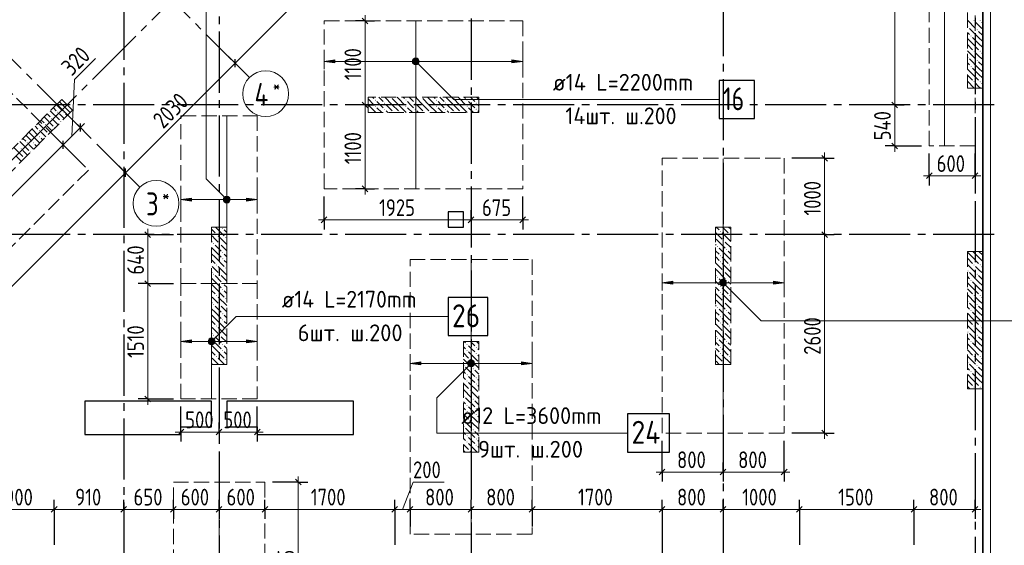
# Model space of a CAD drawing. Header units: millimetres. Extents: x 0 to 43617, y 0 to 59400.
# Tile 14 of 31: x 20462 to 33357, y 13260 to 20147. Entities that reach past the tile are written whole.
import ezdxf

# ---------------------------------------------------------------- set-up
doc = ezdxf.new("R2010")
doc.units = ezdxf.units.MM
doc.linetypes.add('______2', pattern=[270, 200, -70])
doc.linetypes.add('______5', pattern=[1100, 800, -100, 100, -100])
for name, color, linetype, lineweight in [('Standard', 7, 'Continuous', 25), ('ДОП Верх по У', 7, 'Continuous', 25), ('ЖБ Пилон', 180, 'Continuous', 25), ('Оси', 40, '______5', 18), ('Позиционная метка номер позиции', 7, 'Continuous', 13), ('Примечания', 7, 'Continuous', 25)]:
    doc.layers.add(name, color=color, linetype=linetype, lineweight=lineweight)
doc.layers.add('ЖБ Перекрытие верхний уровень', color=7, linetype='Continuous', lineweight=25, true_color=0xe0e0ff)
doc.styles.add('GOST 2.304-81', font='txt')
doc.styles.add('ISOCPEUR', font='txt')

msp = doc.modelspace()

# ---------------------------------------------------------------- hatches: boundary and pattern name
at = {"layer": 'ДОП Верх по У', "linetype": 'Continuous', "lineweight": 13, "transparency": 33554687}
for points in [[(24589, 19580), (24449, 19600), (24589, 19620)], [(22714, 17769), (22574, 17789), (22714, 17809)], [(29014, 16680), (28874, 16700), (29014, 16720)], [(22714, 15912), (22574, 15932), (22714, 15952)], [(25714, 15624), (25574, 15644), (25714, 15664)]]:
    msp.add_hatch(color=7, dxfattribs=at).paths.add_polyline_path(points, flags=16)
for points in [[(25617, 19581), (25617, 19619), (25611, 19600)], [(25617, 19619), (25630, 19568), (25630, 19632)], [(25617, 19619), (25617, 19581), (25630, 19568)], [(25630, 19632), (25649, 19563), (25649, 19638)], [(25630, 19632), (25630, 19568), (25649, 19563)], [(25649, 19638), (25649, 19563), (25668, 19568)], [(25649, 19638), (25668, 19568), (25668, 19632)], [(25668, 19632), (25668, 19568), (25681, 19581)], [(25668, 19632), (25681, 19581), (25681, 19619)], [(25681, 19619), (25681, 19581), (25686, 19600)], [(26909, 19580), (27049, 19600), (26909, 19620)], [(23142, 17770), (23142, 17808), (23136, 17789)], [(23142, 17808), (23155, 17757), (23155, 17821)], [(23142, 17808), (23142, 17770), (23155, 17757)], [(23155, 17821), (23174, 17752), (23174, 17827)], [(23155, 17821), (23155, 17757), (23174, 17752)], [(23174, 17827), (23174, 17752), (23193, 17757)], [(23174, 17827), (23193, 17757), (23193, 17821)], [(23193, 17821), (23193, 17757), (23206, 17770)], [(23193, 17821), (23206, 17770), (23206, 17808)], [(23206, 17808), (23206, 17770), (23211, 17789)], [(23434, 17769), (23574, 17789), (23434, 17809)], [(29642, 16681), (29642, 16719), (29636, 16700)], [(29642, 16719), (29655, 16668), (29655, 16732)], [(29642, 16719), (29642, 16681), (29655, 16668)], [(29655, 16732), (29674, 16663), (29674, 16738)], [(29655, 16732), (29655, 16668), (29674, 16663)], [(29674, 16738), (29674, 16663), (29693, 16668)], [(29674, 16738), (29693, 16668), (29693, 16732)], [(29693, 16732), (29693, 16668), (29706, 16681)], [(29693, 16732), (29706, 16681), (29706, 16719)], [(29706, 16719), (29706, 16681), (29711, 16700)], [(30334, 16680), (30474, 16700), (30334, 16720)], [(22942, 15913), (22942, 15951), (22936, 15932)], [(22942, 15951), (22955, 15900), (22955, 15964)], [(22942, 15951), (22942, 15913), (22955, 15900)], [(22955, 15964), (22974, 15895), (22974, 15970)], [(22955, 15964), (22955, 15900), (22974, 15895)], [(22974, 15970), (22974, 15895), (22993, 15900)], [(22974, 15970), (22993, 15900), (22993, 15964)], [(22993, 15964), (22993, 15900), (23006, 15913)], [(22993, 15964), (23006, 15913), (23006, 15951)], [(23006, 15951), (23006, 15913), (23011, 15932)], [(23434, 15912), (23574, 15932), (23434, 15952)], [(26342, 15625), (26342, 15663), (26336, 15644)], [(26342, 15663), (26355, 15612), (26355, 15676)], [(26342, 15663), (26342, 15625), (26355, 15612)], [(26355, 15676), (26374, 15607), (26374, 15682)], [(26355, 15676), (26355, 15612), (26374, 15607)], [(26374, 15682), (26374, 15607), (26393, 15612)], [(26374, 15682), (26393, 15612), (26393, 15676)], [(26393, 15676), (26393, 15612), (26406, 15625)], [(26393, 15676), (26406, 15625), (26406, 15663)], [(26406, 15663), (26406, 15625), (26411, 15644)], [(27034, 15624), (27174, 15644), (27034, 15664)]]:
    msp.add_hatch(color=7, dxfattribs=at).paths.add_polyline_path(points)
at = {"layer": 'ЖБ Пилон', "linetype": 'Continuous', "lineweight": 18, "transparency": 33554687}
for points in [[(32954, 20133), (32961, 20140), (32967, 20133), (32961, 20127)], [(33034, 20133), (33041, 20140), (33047, 20133), (33041, 20127)], [(32874, 20053), (32881, 20060), (32887, 20053), (32881, 20047)], [(32994, 20013), (33001, 20020), (33007, 20013), (33001, 20007)], [(32914, 19933), (32921, 19940), (32927, 19933), (32921, 19927)], [(32954, 19733), (32961, 19740), (32967, 19733), (32961, 19727)], [(33034, 19733), (33041, 19740), (33047, 19733), (33041, 19727)], [(32874, 19653), (32881, 19660), (32887, 19653), (32881, 19647)], [(32994, 19613), (33001, 19620), (33007, 19613), (33001, 19607)], [(32914, 19533), (32921, 19540), (32927, 19533), (32921, 19527)], [(32874, 19253), (32881, 19260), (32887, 19253), (32884, 19250), (32878, 19250)], [(32954, 19333), (32961, 19340), (32967, 19333), (32961, 19327)], [(33034, 19333), (33041, 19340), (33047, 19333), (33041, 19327)], [(25114, 19093), (25121, 19100), (25127, 19093), (25121, 19087)], [(25324, 19130), (25321, 19127), (25318, 19130)], [(25514, 19093), (25521, 19100), (25527, 19093), (25521, 19087)], [(25724, 19130), (25721, 19127), (25718, 19130)], [(25914, 19093), (25921, 19100), (25927, 19093), (25921, 19087)], [(26124, 19130), (26121, 19127), (26118, 19130)], [(26314, 19093), (26321, 19100), (26327, 19093), (26321, 19087)], [(25114, 19013), (25121, 19020), (25127, 19013), (25121, 19007)], [(25234, 19053), (25241, 19060), (25247, 19053), (25241, 19047)], [(25234, 18973), (25241, 18980), (25247, 18973), (25241, 18967)], [(25514, 19013), (25521, 19020), (25527, 19013), (25521, 19007)], [(25634, 19053), (25641, 19060), (25647, 19053), (25641, 19047)], [(25634, 18973), (25641, 18980), (25647, 18973), (25641, 18967)], [(25914, 19013), (25921, 19020), (25927, 19013), (25921, 19007)], [(26034, 19053), (26041, 19060), (26047, 19053), (26041, 19047)], [(26034, 18973), (26041, 18980), (26047, 18973), (26041, 18967)], [(26314, 19013), (26321, 19020), (26327, 19013), (26321, 19007)], [(26434, 19053), (26441, 19060), (26447, 19053), (26441, 19047)], [(26434, 18973), (26441, 18980), (26447, 18973), (26441, 18967)], [(20874, 18853), (20881, 18860), (20887, 18853), (20881, 18847)], [(20954, 18933), (20961, 18940), (20967, 18933), (20961, 18927)], [(21034, 18933), (21041, 18940), (21047, 18933), (21041, 18927)], [(25034, 18933), (25041, 18940), (25047, 18933), (25044, 18930), (25038, 18930)], [(25354, 18933), (25361, 18940), (25367, 18933), (25364, 18930), (25358, 18930)], [(25434, 18933), (25441, 18940), (25447, 18933), (25444, 18930), (25438, 18930)], [(25754, 18933), (25761, 18940), (25767, 18933), (25764, 18930), (25758, 18930)], [(25834, 18933), (25841, 18940), (25847, 18933), (25844, 18930), (25838, 18930)], [(26154, 18933), (26161, 18940), (26167, 18933), (26164, 18930), (26158, 18930)], [(26234, 18933), (26241, 18940), (26247, 18933), (26244, 18930), (26238, 18930)], [(20714, 18693), (20721, 18700), (20727, 18693), (20721, 18687)], [(20794, 18773), (20801, 18780), (20807, 18773), (20801, 18767)], [(20914, 18733), (20921, 18740), (20927, 18733), (20921, 18727)], [(20994, 18813), (21001, 18820), (21007, 18813), (21001, 18807)], [(20714, 18613), (20721, 18620), (20727, 18613), (20721, 18607)], [(20834, 18653), (20841, 18660), (20847, 18653), (20841, 18647)], [(20474, 18453), (20481, 18460), (20487, 18453), (20481, 18447)], [(20554, 18533), (20561, 18540), (20567, 18533), (20561, 18527)], [(20634, 18533), (20641, 18540), (20647, 18533), (20641, 18527)], [(20514, 18333), (20521, 18340), (20527, 18333), (20521, 18327)], [(20594, 18413), (20601, 18420), (20607, 18413), (20601, 18407)], [(23114, 17413), (23121, 17420), (23127, 17413), (23121, 17407)], [(23034, 17333), (23041, 17340), (23047, 17333), (23041, 17327)], [(23154, 17293), (23161, 17300), (23167, 17293), (23161, 17287)], [(29634, 17373), (29641, 17380), (29647, 17373), (29641, 17367)], [(29754, 17333), (29761, 17340), (29767, 17333), (29761, 17327)], [(22994, 17213), (23001, 17220), (23007, 17213), (23001, 17207)], [(23074, 17213), (23081, 17220), (23087, 17213), (23081, 17207)], [(29594, 17173), (29601, 17180), (29607, 17173), (29601, 17167)], [(29674, 17253), (29681, 17260), (29687, 17253), (29681, 17247)], [(23114, 17093), (23121, 17100), (23127, 17093), (23121, 17087)], [(29634, 17053), (29641, 17060), (29647, 17053), (29641, 17047)], [(29714, 17133), (29721, 17140), (29727, 17133), (29721, 17127)], [(23034, 16933), (23041, 16940), (23047, 16933), (23041, 16927)], [(23114, 17013), (23121, 17020), (23127, 17013), (23121, 17007)], [(23154, 16893), (23161, 16900), (23167, 16893), (23161, 16887)], [(29634, 16973), (29641, 16980), (29647, 16973), (29641, 16967)], [(29754, 16933), (29761, 16940), (29767, 16933), (29761, 16927)], [(32954, 16933), (32961, 16940), (32967, 16933), (32961, 16927)], [(33034, 16933), (33041, 16940), (33047, 16933), (33041, 16927)], [(22994, 16813), (23001, 16820), (23007, 16813), (23001, 16807)], [(23074, 16813), (23081, 16820), (23087, 16813), (23081, 16807)], [(29594, 16773), (29601, 16780), (29607, 16773), (29601, 16767)], [(29674, 16853), (29681, 16860), (29687, 16853), (29681, 16847)], [(32874, 16853), (32881, 16860), (32887, 16853), (32881, 16847)], [(32994, 16813), (33001, 16820), (33007, 16813), (33001, 16807)], [(23114, 16693), (23121, 16700), (23127, 16693), (23121, 16687)], [(29634, 16653), (29641, 16660), (29647, 16653), (29641, 16647)], [(29714, 16733), (29721, 16740), (29727, 16733), (29721, 16727)], [(32914, 16733), (32921, 16740), (32927, 16733), (32921, 16727)], [(23034, 16533), (23041, 16540), (23047, 16533), (23041, 16527)], [(23114, 16613), (23121, 16620), (23127, 16613), (23121, 16607)], [(29634, 16573), (29641, 16580), (29647, 16573), (29641, 16567)], [(29754, 16533), (29761, 16540), (29767, 16533), (29761, 16527)], [(32954, 16533), (32961, 16540), (32967, 16533), (32961, 16527)], [(33034, 16533), (33041, 16540), (33047, 16533), (33041, 16527)], [(22994, 16413), (23001, 16420), (23007, 16413), (23001, 16407)], [(23074, 16413), (23081, 16420), (23087, 16413), (23081, 16407)], [(23154, 16493), (23161, 16500), (23167, 16493), (23161, 16487)], [(29594, 16373), (29601, 16380), (29607, 16373), (29601, 16367)], [(29674, 16453), (29681, 16460), (29687, 16453), (29681, 16447)], [(32874, 16453), (32881, 16460), (32887, 16453), (32881, 16447)], [(32994, 16413), (33001, 16420), (33007, 16413), (33001, 16407)], [(23114, 16293), (23121, 16300), (23127, 16293), (23121, 16287)], [(29634, 16253), (29641, 16260), (29647, 16253), (29641, 16247)], [(29714, 16333), (29721, 16340), (29727, 16333), (29721, 16327)], [(32914, 16333), (32921, 16340), (32927, 16333), (32921, 16327)], [(23034, 16133), (23041, 16140), (23047, 16133), (23041, 16127)], [(23114, 16213), (23121, 16220), (23127, 16213), (23121, 16207)], [(29634, 16173), (29641, 16180), (29647, 16173), (29641, 16167)], [(29754, 16133), (29761, 16140), (29767, 16133), (29761, 16127)], [(32954, 16133), (32961, 16140), (32967, 16133), (32961, 16127)], [(33034, 16133), (33041, 16140), (33047, 16133), (33041, 16127)], [(22994, 16013), (23001, 16020), (23007, 16013), (23001, 16007)], [(23074, 16013), (23081, 16020), (23087, 16013), (23081, 16007)], [(23154, 16093), (23161, 16100), (23167, 16093), (23161, 16087)], [(29674, 16053), (29681, 16060), (29687, 16053), (29681, 16047)], [(32874, 16053), (32881, 16060), (32887, 16053), (32881, 16047)], [(32994, 16013), (33001, 16020), (33007, 16013), (33001, 16007)], [(23114, 15893), (23121, 15900), (23127, 15893), (23121, 15887)], [(26314, 15893), (26321, 15900), (26327, 15893), (26321, 15887)], [(29594, 15973), (29601, 15980), (29607, 15973), (29601, 15967)], [(29714, 15933), (29721, 15940), (29727, 15933), (29721, 15927)], [(32914, 15933), (32921, 15940), (32927, 15933), (32921, 15927)], [(23034, 15733), (23041, 15740), (23047, 15733), (23041, 15727)], [(23114, 15813), (23121, 15820), (23127, 15813), (23121, 15807)], [(26314, 15813), (26321, 15820), (26327, 15813), (26321, 15807)], [(26434, 15853), (26441, 15860), (26447, 15853), (26441, 15847)], [(26434, 15773), (26441, 15780), (26447, 15773), (26441, 15767)], [(29634, 15853), (29641, 15860), (29647, 15853), (29641, 15847)], [(29634, 15773), (29641, 15780), (29647, 15773), (29641, 15767)], [(29754, 15733), (29761, 15740), (29767, 15733), (29761, 15727)], [(32954, 15733), (32961, 15740), (32967, 15733), (32961, 15727)], [(33034, 15733), (33041, 15740), (33047, 15733), (33041, 15727)], [(23154, 15693), (23161, 15700), (23167, 15693), (23161, 15687)], [(26274, 15613), (26281, 15620), (26287, 15613), (26281, 15607)], [(26354, 15693), (26361, 15700), (26367, 15693), (26361, 15687)], [(29674, 15653), (29681, 15660), (29687, 15653), (29681, 15647)], [(32874, 15653), (32881, 15660), (32887, 15653), (32881, 15647)], [(32994, 15613), (33001, 15620), (33007, 15613), (33001, 15607)], [(26314, 15493), (26321, 15500), (26327, 15493), (26321, 15487)], [(26394, 15573), (26401, 15580), (26407, 15573), (26401, 15567)], [(32914, 15533), (32921, 15540), (32927, 15533), (32921, 15527)], [(26314, 15413), (26321, 15420), (26327, 15413), (26321, 15407)], [(26434, 15453), (26441, 15460), (26447, 15453), (26441, 15447)], [(26434, 15373), (26441, 15380), (26447, 15373), (26441, 15367)], [(26274, 15213), (26281, 15220), (26287, 15213), (26281, 15207)], [(26354, 15293), (26361, 15300), (26367, 15293), (26361, 15287)], [(32954, 15333), (32961, 15340), (32967, 15333), (32961, 15327)], [(33034, 15333), (33041, 15340), (33047, 15333), (33041, 15327)], [(26314, 15093), (26321, 15100), (26327, 15093), (26321, 15087)], [(26394, 15173), (26401, 15180), (26407, 15173), (26401, 15167)], [(26314, 15013), (26321, 15020), (26327, 15013), (26321, 15007)], [(26434, 15053), (26441, 15060), (26447, 15053), (26441, 15047)], [(26434, 14973), (26441, 14980), (26447, 14973), (26441, 14967)], [(26354, 14893), (26361, 14900), (26367, 14893), (26361, 14887)], [(26274, 14813), (26281, 14820), (26287, 14813), (26281, 14807)], [(26394, 14773), (26401, 14780), (26407, 14773), (26401, 14767)], [(26314, 14693), (26321, 14700), (26327, 14693), (26321, 14687)], [(26314, 14613), (26321, 14620), (26327, 14613), (26321, 14607)], [(26434, 14653), (26441, 14660), (26447, 14653), (26441, 14647)], [(26434, 14573), (26441, 14580), (26447, 14573), (26441, 14567)], [(26354, 14493), (26361, 14500), (26367, 14493), (26361, 14487)]]:
    msp.add_hatch(color=7, dxfattribs=at).paths.add_polyline_path(points, flags=16)
at = {"layer": 'Позиционная метка номер позиции', "linetype": 'Continuous', "lineweight": 13, "transparency": 33554687}
for points in [[(25606, 19611), (25638, 19643), (25617, 19632)], [(25638, 19643), (25606, 19611), (25606, 19589)], [(25638, 19643), (25606, 19589), (25660, 19643)], [(25660, 19643), (25606, 19589), (25617, 19568)], [(25660, 19643), (25617, 19568), (25681, 19632)], [(25681, 19632), (25617, 19568), (25638, 19557)], [(25681, 19632), (25638, 19557), (25692, 19611)], [(25692, 19611), (25638, 19557), (25660, 19557)], [(25692, 19611), (25660, 19557), (25692, 19589)], [(25692, 19589), (25660, 19557), (25681, 19568)], [(23142, 17757), (23185, 17832), (23131, 17778)], [(23131, 17778), (23185, 17832), (23163, 17832)], [(23131, 17778), (23163, 17832), (23131, 17800)], [(23131, 17800), (23163, 17832), (23142, 17821)], [(23142, 17757), (23206, 17821), (23185, 17832)], [(23163, 17746), (23206, 17821), (23142, 17757)], [(23163, 17746), (23217, 17800), (23206, 17821)], [(23185, 17746), (23217, 17800), (23163, 17746)], [(23185, 17746), (23217, 17778), (23217, 17800)], [(23217, 17778), (23185, 17746), (23206, 17757)], [(29631, 16711), (29663, 16743), (29642, 16732)], [(29663, 16743), (29631, 16711), (29631, 16689)], [(29663, 16743), (29631, 16689), (29685, 16743)], [(29685, 16743), (29631, 16689), (29642, 16668)], [(29685, 16743), (29642, 16668), (29706, 16732)], [(29706, 16732), (29642, 16668), (29663, 16657)], [(29706, 16732), (29663, 16657), (29717, 16711)], [(29717, 16711), (29663, 16657), (29685, 16657)], [(29717, 16711), (29685, 16657), (29717, 16689)], [(29717, 16689), (29685, 16657), (29706, 16668)], [(22931, 15943), (23006, 15900), (22942, 15964)], [(22931, 15921), (22985, 15889), (22931, 15943)], [(22931, 15943), (22985, 15889), (23006, 15900)], [(22963, 15889), (22931, 15921), (22942, 15900)], [(22931, 15921), (22963, 15889), (22985, 15889)], [(22942, 15964), (23017, 15921), (22963, 15975)], [(22942, 15964), (23006, 15900), (23017, 15921)], [(22963, 15975), (23017, 15921), (23017, 15943)], [(22963, 15975), (23017, 15943), (22985, 15975)], [(22985, 15975), (23017, 15943), (23006, 15964)], [(26406, 15612), (26342, 15676), (26331, 15656)], [(26406, 15612), (26331, 15656), (26385, 15601)], [(26385, 15601), (26331, 15656), (26331, 15633)], [(26385, 15601), (26331, 15633), (26363, 15601)], [(26363, 15601), (26331, 15633), (26342, 15612)], [(26417, 15633), (26363, 15687), (26342, 15676)], [(26417, 15633), (26342, 15676), (26406, 15612)], [(26417, 15656), (26385, 15687), (26363, 15687)], [(26417, 15656), (26363, 15687), (26417, 15633)], [(26385, 15687), (26417, 15656), (26406, 15676)]]:
    msp.add_hatch(color=7, dxfattribs=at).paths.add_polyline_path(points)

# ---------------------------------------------------------------- linework, layer by layer
at = {"layer": 'Standard', "color": 7, "linetype": 'Continuous', "lineweight": 13, "transparency": 33554687}
for p, q in [((23282, 19577), (28981, 25276)), ((24985, 20130), (24985, 20205)), ((21178, 19363), (21455, 19639)), ((21846, 18142), (23282, 19577)), ((21143, 18620), (21178, 19363)), ((24985, 19030), (24985, 17930)), ((31921, 19030), (31921, 18492)), ((21031, 18508), (21256, 18733)), ((21256, 18733), (21309, 18786)), ((19192, 16669), (21031, 18508)), ((31921, 18492), (31921, 18417)), ((31003, 18330), (31003, 18405)), ((17173, 13468), (21846, 18142)), ((32374, 18101), (32299, 18101)), ((32374, 18101), (32974, 18101)), ((32974, 18101), (33049, 18101)), ((24985, 17930), (24985, 17855)), ((24449, 17524), (24374, 17524)), ((24449, 17524), (26374, 17524)), ((26374, 17524), (27049, 17524)), ((27049, 17524), (27124, 17524)), ((22140, 17330), (22140, 17405)), ((31003, 17330), (31003, 14730)), ((22140, 16689), (22140, 15177)), ((22140, 15177), (22140, 15102)), ((22574, 14744), (22499, 14744)), ((22574, 14744), (23074, 14744)), ((23074, 14744), (23574, 14744)), ((23574, 14744), (23649, 14744)), ((31003, 14730), (31003, 14655)), ((28874, 14220), (28799, 14220)), ((28874, 14220), (29674, 14220)), ((29674, 14220), (30474, 14220)), ((30474, 14220), (30549, 14220)), ((24110, 14087), (24110, 14162)), ((25474, 13731), (25613, 14089)), ((25613, 14089), (26019, 14089)), ((20014, 13731), (20914, 13731)), ((20914, 13731), (21824, 13731)), ((21824, 13731), (22474, 13731)), ((22474, 13731), (23074, 13731)), ((23074, 13731), (23674, 13731)), ((23674, 13731), (25374, 13731)), ((25374, 13731), (25574, 13731)), ((25574, 13731), (26374, 13731)), ((26374, 13731), (27174, 13731)), ((27174, 13731), (28874, 13731)), ((28874, 13731), (29674, 13731)), ((29674, 13731), (30674, 13731)), ((30674, 13731), (32174, 13731)), ((32174, 13731), (32974, 13731)), ((32974, 13731), (33049, 13731))]:
    msp.add_line(p, q, dxfattribs=at)
at = {"layer": 'Standard', "color": 7, "linetype": 'Continuous', "lineweight": 25, "transparency": 33554687}
for p, q in [((33074, 25060), (33074, 10100)), ((24947, 20168), (25022, 20093)), ((23282, 19524), (23282, 19630)), ((24947, 19068), (25022, 18993)), ((31883, 19068), (31958, 18993)), ((21256, 18680), (21256, 18786)), ((21031, 18455), (21031, 18561)), ((31883, 18529), (31958, 18454)), ((30965, 18368), (31040, 18293)), ((21846, 18089), (21846, 18195)), ((32336, 18064), (32411, 18139)), ((32936, 18064), (33011, 18139)), ((24947, 17968), (25022, 17893)), ((24411, 17487), (24486, 17562)), ((26074, 17630), (26074, 17430)), ((26274, 17630), (26074, 17630)), ((26274, 17430), (26274, 17630)), ((26336, 17487), (26411, 17562)), ((27011, 17487), (27086, 17562)), ((26074, 17430), (26274, 17430)), ((22102, 17368), (22177, 17293)), ((30965, 17368), (31040, 17293)), ((22102, 16727), (22177, 16652)), ((21314, 15150), (21314, 14710)), ((22974, 15150), (21314, 15150)), ((22102, 15215), (22177, 15140)), ((22974, 14810), (22974, 15150)), ((23174, 15150), (23174, 14810)), ((24834, 15150), (23174, 15150)), ((24834, 14710), (24834, 15150)), ((21314, 14710), (22574, 14710)), ((22536, 14707), (22611, 14782)), ((22574, 14710), (22574, 14810)), ((22574, 14810), (22974, 14810)), ((23036, 14707), (23111, 14782)), ((23174, 14810), (23574, 14810)), ((23536, 14707), (23611, 14782)), ((23574, 14810), (23574, 14710)), ((23574, 14710), (24834, 14710)), ((30965, 14768), (31040, 14693)), ((28836, 14182), (28911, 14257)), ((29636, 14182), (29711, 14257)), ((30436, 14182), (30511, 14257)), ((24072, 14125), (24147, 14050)), ((20876, 13694), (20951, 13769)), ((21786, 13694), (21861, 13769)), ((22436, 13694), (22511, 13769)), ((23036, 13694), (23111, 13769)), ((23636, 13694), (23711, 13769)), ((25336, 13694), (25411, 13769)), ((25536, 13694), (25611, 13769)), ((26336, 13694), (26411, 13769)), ((27136, 13694), (27211, 13769)), ((28836, 13694), (28911, 13769)), ((29636, 13694), (29711, 13769)), ((30636, 13694), (30711, 13769)), ((32136, 13694), (32211, 13769)), ((32936, 13694), (33011, 13769))]:
    msp.add_line(p, q, dxfattribs=at)
at = {"layer": 'Standard', "color": 251, "linetype": 'Continuous', "lineweight": -3, "true_color": 0x656565, "transparency": 33554687}
for p, q in [((24985, 20130), (24860, 20130)), ((24985, 20130), (25110, 20130)), ((23282, 19577), (23194, 19665)), ((23282, 19577), (23370, 19489)), ((23282, 19577), (23400, 19459)), ((24985, 19030), (24860, 19030)), ((24985, 19030), (25110, 19030)), ((31921, 19030), (31796, 19030)), ((31921, 19030), (32046, 19030)), ((31921, 19030), (31921, 19030)), ((21256, 18733), (21167, 18821)), ((21256, 18733), (21344, 18644)), ((21256, 18733), (21256, 18733)), ((21031, 18508), (20942, 18596)), ((21031, 18508), (21119, 18419)), ((21031, 18508), (21290, 18248)), ((31921, 18492), (31796, 18492)), ((31921, 18492), (32046, 18492)), ((31921, 18492), (32274, 18492)), ((31003, 18330), (30574, 18330)), ((31003, 18330), (30878, 18330)), ((31003, 18330), (31128, 18330)), ((32374, 18101), (32374, 18392)), ((32974, 18101), (32974, 18392)), ((21846, 18142), (21758, 18230)), ((32374, 18101), (32374, 18226)), ((32974, 18101), (32974, 18226)), ((21846, 18142), (21935, 18053)), ((21846, 18142), (21965, 18023)), ((32374, 18101), (32374, 17976)), ((32974, 18101), (32974, 17976)), ((24985, 17930), (24860, 17930)), ((24985, 17930), (25110, 17930)), ((24449, 17524), (24449, 17830)), ((27049, 17524), (27049, 17830)), ((24449, 17524), (24449, 17649)), ((26374, 17524), (26374, 17649)), ((27049, 17524), (27049, 17649)), ((24449, 17524), (24449, 17399)), ((26374, 17524), (26374, 17399)), ((27049, 17524), (27049, 17399)), ((22140, 17330), (22015, 17330)), ((22140, 17330), (22265, 17330)), ((31003, 17330), (30878, 17330)), ((31003, 17330), (31128, 17330)), ((31003, 17330), (31003, 17330)), ((22140, 16689), (22015, 16689)), ((22140, 16689), (22265, 16689)), ((22140, 16689), (22474, 16689)), ((22140, 15177), (22015, 15177)), ((22140, 15177), (22265, 15177)), ((22140, 15177), (22474, 15177)), ((22574, 14744), (22574, 15077)), ((23574, 14744), (23574, 15077)), ((22574, 14744), (22574, 14869)), ((23074, 14744), (23074, 14869)), ((23574, 14744), (23574, 14869)), ((22574, 14744), (22574, 14619)), ((23074, 14744), (23074, 14619)), ((23074, 14744), (23074, 14744)), ((23574, 14744), (23574, 14619)), ((31003, 14730), (30574, 14730)), ((31003, 14730), (30878, 14730)), ((31003, 14730), (31128, 14730)), ((28874, 14220), (28874, 14630)), ((30474, 14220), (30474, 14630)), ((28874, 14220), (28874, 14345)), ((29674, 14220), (29674, 14345)), ((30474, 14220), (30474, 14345)), ((28874, 14220), (28874, 14095)), ((29674, 14220), (29674, 14095)), ((29674, 14220), (29674, 14220)), ((30474, 14220), (30474, 14095)), ((24110, 14087), (23774, 14087)), ((24110, 14087), (23985, 14087)), ((24110, 14087), (24235, 14087)), ((20914, 13731), (20914, 13856)), ((21824, 13731), (21824, 13856)), ((22474, 13731), (22474, 13856)), ((23074, 13731), (23074, 13856)), ((23674, 13731), (23674, 13856)), ((25374, 13731), (25374, 13856)), ((25574, 13731), (25574, 13856)), ((26374, 13731), (26374, 13856)), ((27174, 13731), (27174, 13856)), ((28874, 13731), (28874, 13856)), ((29674, 13731), (29674, 13856)), ((30674, 13731), (30674, 13856)), ((32174, 13731), (32174, 13856)), ((32974, 13731), (32974, 13856)), ((20914, 13731), (20914, 13606)), ((20914, 13731), (20914, 13267)), ((21824, 13731), (21824, 13606)), ((21824, 13731), (21824, 13267)), ((22474, 13731), (22474, 13606)), ((22474, 13731), (22474, 13731)), ((23074, 13731), (23074, 13606)), ((23074, 13731), (23074, 13731)), ((23674, 13731), (23674, 13606)), ((23674, 13731), (23674, 13731)), ((25374, 13731), (25374, 13606)), ((25374, 13731), (25374, 13267)), ((25574, 13731), (25574, 13606)), ((25574, 13731), (25574, 13505)), ((26374, 13731), (26374, 13606)), ((26374, 13731), (26374, 13731)), ((27174, 13731), (27174, 13606)), ((27174, 13731), (27174, 13505)), ((28874, 13731), (28874, 13606)), ((28874, 13731), (28874, 12955)), ((29674, 13731), (29674, 13606)), ((29674, 13731), (29674, 13731)), ((30674, 13731), (30674, 13606)), ((30674, 13731), (30674, 13267)), ((32174, 13731), (32174, 13606)), ((32174, 13731), (32174, 13267)), ((32974, 13731), (32974, 13606)), ((32974, 13731), (32974, 13731))]:
    msp.add_line(p, q, dxfattribs=at)
at = {"layer": 'Standard', "color": 254, "linetype": 'Continuous', "lineweight": 18, "true_color": 0xc4c4ff, "transparency": 33554687}
msp.add_lwpolyline([(7294, 10000), (33174, 10000), (33174, 57320), (7294, 57320), (7294, 10000)], dxfattribs=at)
at = {"layer": 'Standard', "color": 7, "linetype": 'Continuous', "lineweight": 25, "transparency": 33554687}
msp.add_lwpolyline([(7394, 10100), (33074, 10100), (33074, 57220), (7394, 57220), (7394, 10100)], dxfattribs=at)
at = {"layer": 'Standard', "color": 7, "linetype": 'Continuous', "lineweight": 13, "transparency": 33554687}
for points in [[(7674, 10380), (33074, 10380), (33074, 57220), (7674, 57220), (7674, 10380)], [(31921, 22092), (31921, 20336), (31921, 20336), (31921, 19030)], [(24985, 20130), (24985, 19335), (24985, 19335), (24985, 19030)], [(31003, 18330), (31003, 17618), (31003, 17618), (31003, 17330)], [(22140, 17330), (22140, 16780), (22140, 16780), (22140, 16689)], [(24110, 14087), (24110, 12692), (24110, 12692), (24110, 11830)]]:
    msp.add_lwpolyline(points, dxfattribs=at)
at = {"layer": 'Standard', "color": 251, "linetype": 'Continuous', "lineweight": -3, "true_color": 0x656565, "transparency": 33554687}
for points in [[(26374, 17524), (26374, 17541), (26374, 17541), (26374, 17550)], [(22140, 17330), (22382, 17330), (22382, 17330), (22474, 17330)]]:
    msp.add_lwpolyline(points, dxfattribs=at)
at = {"layer": 'ДОП Верх по У', "color": 7, "linetype": 'Continuous', "lineweight": 18, "transparency": 33554687}
for p, q in [((32574, 18499), (32574, 22085)), ((25649, 17937), (25649, 20123)), ((23174, 18882), (23174, 16696)), ((18962, 16910), (20791, 18738)), ((29674, 14737), (29674, 18323)), ((26374, 13411), (26374, 16999)), ((22974, 16682), (22974, 15182)), ((23074, 14081), (23074, 11661))]:
    msp.add_line(p, q, dxfattribs=at)
at = {"layer": 'ДОП Верх по У', "color": 251, "linetype": 'Continuous', "lineweight": 13, "true_color": 0x494949, "transparency": 33554687}
for p, q in [((24449, 19600), (24449, 19700)), ((24449, 19600), (24589, 19620)), ((24589, 19620), (24589, 19580)), ((25649, 19638), (25649, 19638)), ((27049, 19600), (26909, 19620)), ((26909, 19620), (26909, 19580)), ((27049, 19600), (27049, 19700)), ((24589, 19580), (24449, 19600)), ((24449, 19600), (24449, 19500)), ((24449, 19600), (24449, 19600)), ((24589, 19600), (25619, 19600)), ((25649, 19563), (25649, 19563)), ((25679, 19600), (26909, 19600)), ((26909, 19580), (27049, 19600)), ((27049, 19600), (27049, 19500)), ((27049, 19600), (27049, 19600)), ((22574, 17789), (22574, 17889)), ((22574, 17789), (22714, 17809)), ((22714, 17809), (22714, 17769)), ((23174, 17827), (23174, 17827)), ((23574, 17789), (23434, 17809)), ((23434, 17809), (23434, 17769)), ((23574, 17789), (23574, 17889)), ((22714, 17769), (22574, 17789)), ((22574, 17789), (22574, 17689)), ((22574, 17789), (22574, 17789)), ((22714, 17789), (23144, 17789)), ((23174, 17752), (23174, 17752)), ((23204, 17789), (23434, 17789)), ((23434, 17769), (23574, 17789)), ((23574, 17789), (23574, 17689)), ((23574, 17789), (23574, 17789)), ((28874, 16700), (28874, 16800)), ((30474, 16700), (30474, 16800)), ((28874, 16700), (29014, 16720)), ((29014, 16680), (28874, 16700)), ((28874, 16700), (28874, 16600)), ((28874, 16700), (28874, 16700)), ((29014, 16720), (29014, 16680)), ((29014, 16700), (29644, 16700)), ((29674, 16738), (29674, 16738)), ((29674, 16663), (29674, 16663)), ((29704, 16700), (30334, 16700)), ((30474, 16700), (30334, 16720)), ((30334, 16720), (30334, 16680)), ((30334, 16680), (30474, 16700)), ((30474, 16700), (30474, 16600)), ((30474, 16700), (30474, 16700)), ((22574, 15932), (22574, 16032)), ((23574, 15932), (23574, 16032)), ((22574, 15932), (22714, 15952)), ((22714, 15912), (22574, 15932)), ((22574, 15932), (22574, 15832)), ((22574, 15932), (22574, 15932)), ((22714, 15952), (22714, 15912)), ((22714, 15932), (22944, 15932)), ((22974, 15970), (22974, 15970)), ((22974, 15895), (22974, 15895)), ((23004, 15932), (23434, 15932)), ((23574, 15932), (23434, 15952)), ((23434, 15952), (23434, 15912)), ((23434, 15912), (23574, 15932)), ((23574, 15932), (23574, 15832)), ((23574, 15932), (23574, 15932)), ((25574, 15644), (25574, 15744)), ((27174, 15644), (27174, 15744)), ((25574, 15644), (25714, 15664)), ((25714, 15624), (25574, 15644)), ((25574, 15644), (25574, 15544)), ((25574, 15644), (25574, 15644)), ((25714, 15664), (25714, 15624)), ((25714, 15644), (26344, 15644)), ((26374, 15682), (26374, 15682)), ((26374, 15607), (26374, 15607)), ((26404, 15644), (27034, 15644)), ((27174, 15644), (27034, 15664)), ((27034, 15664), (27034, 15624)), ((27034, 15624), (27174, 15644)), ((27174, 15644), (27174, 15544)), ((27174, 15644), (27174, 15644))]:
    msp.add_line(p, q, dxfattribs=at)
at = {"layer": 'ДОП Верх по У', "color": 7, "linetype": 'Continuous', "lineweight": 13, "transparency": 33554687}
for p, q in [((27424, 19100), (29532, 19100)), ((23874, 16257), (25938, 16257)), ((26224, 14731), (28310, 14731))]:
    msp.add_line(p, q, dxfattribs=at)
at = {"layer": 'ДОП Верх по У', "color": 7, "linetype": 'Continuous', "lineweight": 25, "transparency": 33554687}
for points in [[(29624, 18850), (30084, 18850), (30084, 19350), (29624, 19350), (29624, 18850)], [(26074, 16007), (26594, 16007), (26594, 16507), (26074, 16507), (26074, 16007)], [(28424, 14481), (28974, 14481), (28974, 14981), (28424, 14981), (28424, 14481)]]:
    msp.add_lwpolyline(points, dxfattribs=at)
at = {"layer": 'ДОП Верх по У', "color": 251, "linetype": 'Continuous', "lineweight": 13, "true_color": 0x494949, "transparency": 33554687}
for centre in [(25649, 19600), (23174, 17789), (29674, 16700), (22974, 15932), (26374, 15644)]:
    msp.add_circle(centre, 37.5, dxfattribs=at)
at = {"layer": 'ЖБ Перекрытие верхний уровень', "color": 7, "linetype": 'Continuous', "lineweight": 18, "transparency": 33554687}
for p, q in [((33074, 10100), (33074, 25060)), ((26274, 17630), (26074, 17630)), ((26074, 17630), (26074, 17430)), ((26274, 17430), (26274, 17630)), ((26074, 17430), (26274, 17430)), ((22574, 15150), (21314, 15150)), ((21314, 15150), (21314, 14710)), ((22974, 15150), (22574, 15150)), ((22974, 14810), (22974, 15150)), ((23574, 15150), (23174, 15150)), ((23174, 15150), (23174, 14810)), ((24834, 15150), (23574, 15150)), ((24834, 14710), (24834, 15150)), ((21314, 14710), (22574, 14710)), ((22574, 14710), (22574, 14810)), ((22574, 14810), (22974, 14810)), ((23174, 14810), (23574, 14810)), ((23574, 14810), (23574, 14710)), ((23574, 14710), (24834, 14710))]:
    msp.add_line(p, q, dxfattribs=at)
at = {"layer": 'ЖБ Пилон', "color": 253, "linetype": '______2', "lineweight": 13, "true_color": 0xa0a0a0, "transparency": 33554687}
for p, q in [((32874, 21050), (32874, 19250)), ((33074, 19250), (33074, 21050)), ((32874, 19250), (33074, 19250)), ((21013, 19102), (19740, 17829)), ((21155, 18961), (21013, 19102)), ((26474, 19130), (25024, 19130)), ((25024, 19130), (25024, 18930)), ((26474, 18930), (26474, 19130)), ((19882, 17688), (21155, 18961)), ((25024, 18930), (26474, 18930)), ((22974, 17430), (22974, 15630)), ((23174, 17430), (22974, 17430)), ((23174, 15630), (23174, 17430)), ((29574, 17430), (29574, 15630)), ((29774, 17430), (29574, 17430)), ((29774, 15630), (29774, 17430)), ((32874, 17110), (32874, 15310)), ((33074, 17110), (32874, 17110)), ((33074, 15310), (33074, 17110)), ((26274, 15930), (26274, 14480)), ((26474, 15930), (26274, 15930)), ((26474, 14480), (26474, 15930)), ((22974, 15630), (23174, 15630)), ((29574, 15630), (29774, 15630)), ((32874, 15310), (33074, 15310)), ((26274, 14480), (26474, 14480))]:
    msp.add_line(p, q, dxfattribs=at)
at = {"layer": 'ЖБ Пилон', "color": 9, "linetype": 'Continuous', "lineweight": 18, "true_color": 0xc7c7c7, "transparency": 33554687}
for p, q in [((32874, 20140), (32981, 20033)), ((33021, 19913), (32901, 20033)), ((33021, 20073), (32981, 20113)), ((33061, 20033), (33021, 20073)), ((33021, 19993), (33074, 19940)), ((33061, 20113), (33074, 20100)), ((32874, 19980), (32901, 19953)), ((32941, 19833), (32874, 19900)), ((32941, 19913), (33021, 19833)), ((33021, 19913), (33074, 19860)), ((32874, 19820), (32941, 19753)), ((32874, 19740), (32981, 19633)), ((32941, 19833), (33021, 19753)), ((33021, 19833), (33074, 19780)), ((33021, 19513), (32901, 19633)), ((33021, 19673), (32981, 19713)), ((33061, 19633), (33021, 19673)), ((33061, 19713), (33074, 19700)), ((32874, 19580), (32901, 19553)), ((32941, 19433), (32874, 19500)), ((32941, 19513), (33021, 19433)), ((33021, 19593), (33074, 19540)), ((33021, 19513), (33074, 19460)), ((32874, 19420), (32941, 19353)), ((32941, 19433), (33021, 19353)), ((33021, 19433), (33074, 19380)), ((32874, 19340), (32964, 19250)), ((33021, 19273), (32981, 19313)), ((33044, 19250), (33021, 19273)), ((33061, 19313), (33074, 19300)), ((25024, 19110), (25101, 19033)), ((25084, 19130), (25101, 19113)), ((25164, 19130), (25221, 19073)), ((25341, 19033), (25244, 19130)), ((25341, 19113), (25421, 19033)), ((25421, 19113), (25404, 19130)), ((25421, 19113), (25501, 19033)), ((25484, 19130), (25501, 19113)), ((25564, 19130), (25621, 19073)), ((25741, 19033), (25644, 19130)), ((25741, 19113), (25821, 19033)), ((25821, 19113), (25804, 19130)), ((25821, 19113), (25901, 19033)), ((25884, 19130), (25901, 19113)), ((25964, 19130), (26021, 19073)), ((26141, 19033), (26044, 19130)), ((26141, 19113), (26221, 19033)), ((26221, 19113), (26204, 19130)), ((26221, 19113), (26301, 19033)), ((26284, 19130), (26301, 19113)), ((26364, 19130), (26421, 19073)), ((26474, 19100), (26444, 19130)), ((20903, 18992), (20941, 18953)), ((20943, 19032), (21021, 18953)), ((20983, 19072), (21021, 19033)), ((21021, 19033), (21124, 18930)), ((25024, 19030), (25124, 18930)), ((25181, 19033), (25141, 19073)), ((25141, 18993), (25204, 18930)), ((25221, 18993), (25181, 19033)), ((25261, 19033), (25341, 18953)), ((25341, 19033), (25421, 18953)), ((25421, 19033), (25524, 18930)), ((25581, 19033), (25541, 19073)), ((25541, 18993), (25604, 18930)), ((25621, 18993), (25581, 19033)), ((25661, 19033), (25741, 18953)), ((25741, 19033), (25821, 18953)), ((25821, 19033), (25924, 18930)), ((25981, 19033), (25941, 19073)), ((25941, 18993), (26004, 18930)), ((26021, 18993), (25981, 19033)), ((26061, 19033), (26141, 18953)), ((26141, 19033), (26221, 18953)), ((26221, 19033), (26324, 18930)), ((26381, 19033), (26341, 19073)), ((26341, 18993), (26404, 18930)), ((26421, 18993), (26381, 19033)), ((26461, 19033), (26474, 19020)), ((20743, 18832), (20781, 18793)), ((20783, 18872), (20901, 18753)), ((20823, 18912), (20861, 18873)), ((20863, 18952), (20981, 18833)), ((20964, 18770), (20901, 18833)), ((21021, 18873), (20981, 18913)), ((21044, 18850), (21021, 18873)), ((21061, 18913), (21084, 18890)), ((25261, 18953), (25284, 18930)), ((25661, 18953), (25684, 18930)), ((26061, 18953), (26084, 18930)), ((26461, 18953), (26474, 18940)), ((20623, 18712), (20701, 18633)), ((20663, 18752), (20701, 18713)), ((20703, 18792), (20821, 18673)), ((20884, 18690), (20821, 18753)), ((20503, 18592), (20541, 18553)), ((20543, 18632), (20621, 18553)), ((20583, 18672), (20621, 18633)), ((20621, 18633), (20724, 18530)), ((20781, 18633), (20741, 18673)), ((20741, 18593), (20764, 18570)), ((20804, 18610), (20781, 18633)), ((20383, 18472), (20501, 18353)), ((20463, 18552), (20581, 18433)), ((20621, 18473), (20581, 18513)), ((20644, 18450), (20621, 18473)), ((20661, 18513), (20684, 18490)), ((20484, 18290), (20421, 18353)), ((20564, 18370), (20501, 18433)), ((23024, 17430), (23141, 17313)), ((29621, 17393), (29584, 17430)), ((29664, 17430), (29741, 17353)), ((29744, 17430), (29774, 17400)), ((22974, 17400), (23021, 17353)), ((23021, 17273), (22981, 17313)), ((23061, 17313), (23174, 17200)), ((23141, 17393), (23174, 17360)), ((29574, 17360), (29661, 17273)), ((29661, 17353), (29774, 17240)), ((22974, 17240), (22981, 17233)), ((23021, 17113), (22974, 17160)), ((23061, 17233), (23021, 17273)), ((23021, 17193), (23101, 17113)), ((23101, 17193), (23174, 17120)), ((29574, 17200), (29581, 17193)), ((29581, 17273), (29701, 17153)), ((29741, 17033), (29621, 17153)), ((29774, 17160), (29701, 17233)), ((22974, 17080), (23021, 17033)), ((23021, 17113), (23101, 17033)), ((23021, 17033), (23141, 16913)), ((23174, 17040), (23141, 17073)), ((29574, 17120), (29621, 17073)), ((29581, 17033), (29574, 17040)), ((29621, 16993), (29581, 17033)), ((29661, 17033), (29741, 16953)), ((29741, 17113), (29774, 17080)), ((29741, 17033), (29774, 17000)), ((32941, 17033), (32874, 17100)), ((32941, 17033), (33021, 16953)), ((32944, 17110), (33021, 17033)), ((33021, 17033), (33074, 16980)), ((33024, 17110), (33074, 17060)), ((22974, 17000), (23021, 16953)), ((23021, 16873), (22981, 16913)), ((23061, 16913), (23174, 16800)), ((23141, 16993), (23174, 16960)), ((29574, 16960), (29661, 16873)), ((29661, 16953), (29774, 16840)), ((32874, 17020), (32941, 16953)), ((32874, 16940), (32981, 16833)), ((33021, 16873), (32981, 16913)), ((33061, 16913), (33074, 16900)), ((22974, 16840), (22981, 16833)), ((23061, 16833), (23021, 16873)), ((23021, 16793), (23101, 16713)), ((23101, 16793), (23174, 16720)), ((29574, 16800), (29581, 16793)), ((29581, 16873), (29701, 16753)), ((29774, 16760), (29701, 16833)), ((32874, 16780), (32901, 16753)), ((33021, 16713), (32901, 16833)), ((33061, 16833), (33021, 16873)), ((33021, 16793), (33074, 16740)), ((23021, 16713), (22974, 16760)), ((22974, 16680), (23021, 16633)), ((23021, 16713), (23101, 16633)), ((23174, 16640), (23141, 16673)), ((29574, 16720), (29621, 16673)), ((29581, 16633), (29574, 16640)), ((29741, 16633), (29621, 16753)), ((29741, 16713), (29774, 16680)), ((32941, 16633), (32874, 16700)), ((32941, 16713), (33021, 16633)), ((33021, 16713), (33074, 16660)), ((22974, 16600), (23021, 16553)), ((23021, 16473), (22981, 16513)), ((23021, 16633), (23141, 16513)), ((23061, 16513), (23174, 16400)), ((23141, 16593), (23174, 16560)), ((29574, 16560), (29661, 16473)), ((29621, 16593), (29581, 16633)), ((29661, 16633), (29741, 16553)), ((29661, 16553), (29774, 16440)), ((29741, 16633), (29774, 16600)), ((32874, 16620), (32941, 16553)), ((32874, 16540), (32981, 16433)), ((32941, 16633), (33021, 16553)), ((33021, 16473), (32981, 16513)), ((33021, 16633), (33074, 16580)), ((33061, 16513), (33074, 16500)), ((22974, 16440), (22981, 16433)), ((23061, 16433), (23021, 16473)), ((23021, 16393), (23101, 16313)), ((23101, 16393), (23174, 16320)), ((29574, 16400), (29581, 16393)), ((29581, 16473), (29701, 16353)), ((29774, 16360), (29701, 16433)), ((32874, 16380), (32901, 16353)), ((33021, 16313), (32901, 16433)), ((33061, 16433), (33021, 16473)), ((33021, 16393), (33074, 16340)), ((23021, 16313), (22974, 16360)), ((22974, 16280), (23021, 16233)), ((23021, 16313), (23101, 16233)), ((23174, 16240), (23141, 16273)), ((29574, 16320), (29621, 16273)), ((29741, 16233), (29621, 16353)), ((29741, 16313), (29774, 16280)), ((32941, 16233), (32874, 16300)), ((32941, 16313), (33021, 16233)), ((33021, 16313), (33074, 16260)), ((22974, 16200), (23021, 16153)), ((23021, 16233), (23141, 16113)), ((23141, 16193), (23174, 16160)), ((29581, 16233), (29574, 16240)), ((29574, 16160), (29661, 16073)), ((29621, 16193), (29581, 16233)), ((29661, 16233), (29741, 16153)), ((29661, 16153), (29774, 16040)), ((29741, 16233), (29774, 16200)), ((32874, 16220), (32941, 16153)), ((32874, 16140), (32981, 16033)), ((32941, 16233), (33021, 16153)), ((33021, 16233), (33074, 16180)), ((22974, 16040), (22981, 16033)), ((23021, 16073), (22981, 16113)), ((23061, 16033), (23021, 16073)), ((23021, 15993), (23101, 15913)), ((23061, 16113), (23174, 16000)), ((23101, 15993), (23174, 15920)), ((29574, 16000), (29581, 15993)), ((29581, 16073), (29701, 15953)), ((29774, 15960), (29701, 16033)), ((33021, 15913), (32901, 16033)), ((33021, 16073), (32981, 16113)), ((33061, 16033), (33021, 16073)), ((33021, 15993), (33074, 15940)), ((33061, 16113), (33074, 16100)), ((23021, 15913), (22974, 15960)), ((22974, 15880), (23021, 15833)), ((23021, 15913), (23101, 15833)), ((23174, 15840), (23141, 15873)), ((26284, 15930), (26301, 15913)), ((26381, 15833), (26341, 15873)), ((26364, 15930), (26421, 15873)), ((26474, 15900), (26444, 15930)), ((29574, 15920), (29621, 15873)), ((29741, 15833), (29621, 15953)), ((29741, 15913), (29774, 15880)), ((32874, 15980), (32901, 15953)), ((32941, 15833), (32874, 15900)), ((32941, 15913), (33021, 15833)), ((33021, 15913), (33074, 15860)), ((22974, 15800), (23021, 15753)), ((23021, 15833), (23141, 15713)), ((23141, 15793), (23174, 15760)), ((26274, 15860), (26301, 15833)), ((26274, 15780), (26341, 15713)), ((26341, 15793), (26461, 15673)), ((26421, 15793), (26381, 15833)), ((26461, 15833), (26474, 15820)), ((26461, 15753), (26474, 15740)), ((29581, 15833), (29574, 15840)), ((29574, 15760), (29661, 15673)), ((29621, 15793), (29581, 15833)), ((29661, 15833), (29741, 15753)), ((29661, 15753), (29774, 15640)), ((29741, 15833), (29774, 15800)), ((32874, 15820), (32941, 15753)), ((32874, 15740), (32981, 15633)), ((32941, 15833), (33021, 15753)), ((33021, 15833), (33074, 15780)), ((22974, 15640), (22981, 15633)), ((23021, 15673), (22981, 15713)), ((23061, 15633), (23021, 15673)), ((23061, 15713), (23144, 15630)), ((26274, 15700), (26381, 15593)), ((26381, 15673), (26474, 15580)), ((29581, 15673), (29624, 15630)), ((29704, 15630), (29701, 15633)), ((33021, 15513), (32901, 15633)), ((33021, 15673), (32981, 15713)), ((33061, 15633), (33021, 15673)), ((33061, 15713), (33074, 15700)), ((26274, 15540), (26301, 15513)), ((26301, 15593), (26421, 15473)), ((26474, 15500), (26421, 15553)), ((32874, 15580), (32901, 15553)), ((32941, 15433), (32874, 15500)), ((32941, 15513), (33021, 15433)), ((33021, 15593), (33074, 15540)), ((33021, 15513), (33074, 15460)), ((26274, 15460), (26301, 15433)), ((26274, 15380), (26341, 15313)), ((26381, 15433), (26341, 15473)), ((26341, 15393), (26461, 15273)), ((26421, 15393), (26381, 15433)), ((26461, 15433), (26474, 15420)), ((26461, 15353), (26474, 15340)), ((32874, 15420), (32941, 15353)), ((32941, 15433), (33021, 15353)), ((33021, 15433), (33074, 15380)), ((26274, 15300), (26381, 15193)), ((26381, 15273), (26474, 15180)), ((32874, 15340), (32904, 15310)), ((32984, 15310), (32981, 15313)), ((33061, 15313), (33064, 15310)), ((26274, 15140), (26301, 15113)), ((26301, 15193), (26421, 15073)), ((26474, 15100), (26421, 15153)), ((26274, 15060), (26301, 15033)), ((26274, 14980), (26341, 14913)), ((26381, 15033), (26341, 15073)), ((26341, 14993), (26461, 14873)), ((26421, 14993), (26381, 15033)), ((26461, 15033), (26474, 15020)), ((26274, 14900), (26381, 14793)), ((26381, 14873), (26474, 14780)), ((26461, 14953), (26474, 14940)), ((26274, 14740), (26301, 14713)), ((26301, 14793), (26421, 14673)), ((26474, 14700), (26421, 14753)), ((26274, 14660), (26301, 14633)), ((26274, 14580), (26341, 14513)), ((26381, 14633), (26341, 14673)), ((26341, 14593), (26454, 14480)), ((26421, 14593), (26381, 14633)), ((26461, 14633), (26474, 14620)), ((26274, 14500), (26294, 14480)), ((26461, 14553), (26474, 14540))]:
    msp.add_line(p, q, dxfattribs=at)
at = {"layer": 'Оси', "color": 8, "linetype": '______5', "lineweight": -3, "transparency": 33554687}
for p, q in [((21824, 57820), (21824, 7100)), ((26374, 50960), (26374, 7100)), ((23074, 50790), (23074, 7100)), ((14416, 12363), (33072, 31020)), ((23471, 19388), (16584, 26275)), ((29674, 25969), (29674, 7100)), ((32974, 25469), (32974, 7100)), ((22036, 17952), (15820, 24169)), ((33224, 19030), (3600, 19030)), ((33224, 17330), (3600, 17330))]:
    msp.add_line(p, q, dxfattribs=at)
at = {"layer": 'Оси', "color": 7, "linetype": 'Continuous', "lineweight": 13, "transparency": 33554687}
for centre in [(23683, 19176), (22248, 17740)]:
    msp.add_circle(centre, 300, dxfattribs=at)
at = {"layer": 'Позиционная метка номер позиции', "color": 7, "linetype": 'Continuous', "lineweight": 13, "transparency": 33554687}
for p, q in [((25617, 19632), (25617, 19632)), ((25681, 19632), (25681, 19632)), ((25617, 19568), (25617, 19568)), ((25681, 19568), (25681, 19568)), ((23142, 17821), (23142, 17821)), ((23206, 17821), (23206, 17821)), ((23142, 17757), (23142, 17757)), ((23206, 17757), (23206, 17757)), ((29642, 16732), (29642, 16732)), ((29642, 16668), (29642, 16668)), ((29706, 16732), (29706, 16732)), ((29706, 16668), (29706, 16668)), ((22942, 15964), (22942, 15964)), ((22942, 15900), (22942, 15900)), ((23006, 15964), (23006, 15964)), ((23006, 15900), (23006, 15900)), ((26342, 15676), (26342, 15676)), ((26342, 15612), (26342, 15612)), ((26406, 15676), (26406, 15676)), ((26406, 15612), (26406, 15612))]:
    msp.add_line(p, q, dxfattribs=at)
for points in [[(23174, 17789), (22902, 18061), (22902, 20630), (25402, 20630)], [(25649, 19600), (26149, 19100), (29624, 19100)], [(29674, 16700), (30174, 16200), (35574, 16200)], [(22974, 15932), (23299, 16257), (26074, 16257)], [(26374, 15644), (25924, 15194), (25924, 14731), (28424, 14731)]]:
    msp.add_lwpolyline(points, dxfattribs=at)
for centre in [(25649, 19600), (23174, 17789), (29674, 16700), (22974, 15932), (26374, 15644)]:
    msp.add_circle(centre, 45, dxfattribs=at)
at = {"layer": 'Примечания', "color": 7, "linetype": '______2', "lineweight": 18, "transparency": 33554687}
for p, q in [((32374, 18492), (32374, 22092)), ((32974, 22092), (32974, 18492)), ((24449, 20130), (27049, 20130)), ((24449, 17930), (24449, 20130)), ((27049, 20130), (27049, 17930)), ((20230, 19309), (21361, 18177)), ((22574, 18889), (23574, 18889)), ((22574, 16689), (22574, 18889)), ((23574, 18889), (23574, 16689)), ((32974, 18492), (32374, 18492)), ((28874, 18330), (30474, 18330)), ((28874, 14730), (28874, 18330)), ((30474, 18330), (30474, 14730)), ((21361, 18177), (19523, 16339)), ((27049, 17930), (24449, 17930)), ((25574, 17005), (27174, 17005)), ((25574, 13405), (25574, 17005)), ((27174, 17005), (27174, 13405)), ((22574, 16689), (23574, 16689)), ((22574, 15177), (22574, 16689)), ((23574, 16689), (22574, 16689)), ((23574, 16689), (23574, 15177)), ((23574, 15177), (22574, 15177)), ((30474, 14730), (28874, 14730)), ((22474, 14087), (23674, 14087)), ((22474, 11655), (22474, 14087)), ((23674, 14087), (23674, 11655)), ((27174, 13405), (25574, 13405))]:
    msp.add_line(p, q, dxfattribs=at)

# ---------------------------------------------------------------- texts
at = {"layer": 'Standard', "color": 7, "linetype": 'Continuous', "lineweight": 25, "transparency": 33554687, "char_height": 220, "attachment_point": 7, "style": 'GOST 2.304-81'}
for s, insert, width, rotation in [('1100', (24935, 19353), 578.85, 90), ('320', (21143, 19398), 516.39, 45), ('2030', (22341, 18707), 657.05, 45), ('540', (31871, 18565), 516.4, 90), ('1100', (24935, 18253), 578.85, 90), ('1000', (30953, 17580), 625.73, 90), ('640', (22090, 16806), 531.97, 90), ('2600', (30953, 15756), 672.63, 90), ('1510', (22090, 15714), 563.27, 90), ('2255', (24060, 12701), 641.48, 90)]:
    msp.add_mtext(s, dxfattribs=dict(at, insert=insert, width=width, rotation=rotation))
for s, insert, width in [('600', (32471, 18151), 531.97), ('1925', (25169, 17574), 610.16), ('675', (26516, 17574), 516.4), ('500', (22629, 14794), 516.4), ('500', (23129, 14794), 516.4), ('800', (29071, 14270), 531.97), ('800', (29871, 14270), 531.97), ('200', (25613, 14139), 531.96), ('900', (20261, 13781), 531.97), ('910', (21189, 13781), 485.09), ('650', (21953, 13781), 516.4), ('600', (22571, 13781), 531.96), ('600', (23171, 13781), 531.96), ('1700', (24274, 13781), 625.73), ('800', (25771, 13781), 531.96), ('800', (26571, 13781), 531.96), ('1700', (27774, 13781), 625.73), ('800', (29071, 13781), 531.97), ('1000', (29924, 13781), 625.73), ('1500', (31182, 13781), 610.17), ('800', (32371, 13781), 531.97)]:
    msp.add_mtext(s, dxfattribs=dict(at, insert=insert, width=width))
at = {"layer": 'ДОП Верх по У', "color": 7, "linetype": 'Continuous', "lineweight": 13, "transparency": 33554687, "attachment_point": 7, "style": 'ISOCPEUR'}
for s, insert, char_height, width in [('\\W0.96;ø14 L=2200mm ', (27444, 19217), 220, 2172.61), ('\\W0.75;16', (29674, 18960), 300, 472.27), ('\\W0.95;14шт. ш.200 ', (27609, 18777), 220, 1842), ('\\W0.94;ø14 L=2170mm ', (23894, 16374), 220, 2126.49), ('\\W0.87;26', (26124, 16117), 300, 550.82), ('\\W0.97;6шт. ш.200 ', (24103, 15934), 220, 1712.32), ('\\W0.96;ø12 L=3600mm ', (26244, 14849), 220, 2150.52), ('\\W0.88;24', (28474, 14591), 300, 582), ('\\W0.97;9шт. ш.200 ', (26464, 14409), 220, 1712.32)]:
    msp.add_mtext(s, dxfattribs=dict(at, insert=insert, char_height=char_height, width=width))
at = {"layer": 'Оси', "color": 7, "linetype": 'Continuous', "lineweight": 25, "transparency": 33554687, "attachment_point": 7, "style": 'ISOCPEUR'}
for s, insert, char_height, width in [('\\W0.80;*', (23777, 19193), 180, 215.89), ('\\W0.80;4', (23537, 19018), 300, 359.83), ('\\W0.80;*', (22326, 17758), 180, 215.9), ('\\W0.78;3', (22116, 17583), 300, 326.41)]:
    msp.add_mtext(s, dxfattribs=dict(at, insert=insert, char_height=char_height, width=width))

doc.saveas('drawing.dxf')
